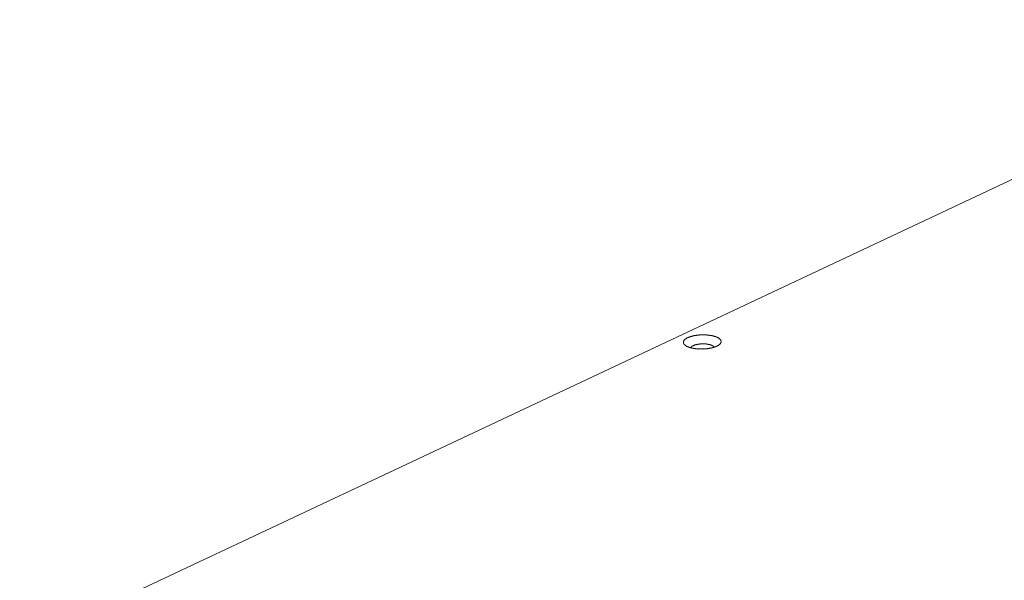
# Model space of a CAD drawing. Header units: millimetres. Extents: x 0 to 2122, y 0 to 1639.
# Tile 35 of 85: x 1227 to 1398, y 1308 to 1406. Entities that reach past the tile are written whole.
import ezdxf

# ---------------------------------------------------------------- set-up
doc = ezdxf.new("R2010")
doc.units = ezdxf.units.MM
doc.layers.add('1', color=7, linetype='Continuous', true_color=0xffffff)

msp = doc.modelspace()

# ---------------------------------------------------------------- linework, layer by layer
at = {"layer": '1', "color": 7, "linetype": 'Continuous', "lineweight": 13}
msp.add_line((1458.39, 1405.64), (1226.98, 1296.88), dxfattribs=at)
for points, knots in [([(1343.46, 1348.7), (1344.15, 1348.54), (1344.94, 1348.46), (1345.77, 1348.46), (1346.58, 1348.53), (1347.33, 1348.68), (1347.97, 1348.88), (1348.45, 1349.14), (1348.76, 1349.44), (1348.87, 1349.75), (1348.76, 1350.05), (1348.46, 1350.34), (1347.98, 1350.58), (1347.34, 1350.76), (1346.59, 1350.88), (1345.78, 1350.93), (1344.96, 1350.89), (1344.17, 1350.78), (1343.47, 1350.6), (1342.9, 1350.37), (1342.5, 1350.09), (1342.3, 1349.78), (1342.29, 1349.47), (1342.5, 1349.18), (1342.89, 1348.91), (1343.46, 1348.7)], [0, 0, 0.047713, 0.100531, 0.155699, 0.21025, 0.261277, 0.306198, 0.343139, 0.37152, 0.393377, 0.414911, 0.442583, 0.47878, 0.523064, 0.573652, 0.628006, 0.683244, 0.736376, 0.784637, 0.825743, 0.858358, 0.882972, 0.903694, 0.927739, 0.959598, 1, 1]), ([(1347.65, 1348.77), (1347.39, 1349.02), (1346.92, 1349.21), (1346.29, 1349.33), (1345.57, 1349.36), (1344.86, 1349.3), (1344.24, 1349.15), (1343.78, 1348.93), (1343.53, 1348.68)], [0, 0, 0.08076, 0.195802, 0.339875, 0.500001, 0.660112, 0.804197, 0.919244, 1, 1])]:
    msp.add_open_spline(points, degree=1, knots=knots, dxfattribs=at)

doc.saveas('drawing.dxf')
